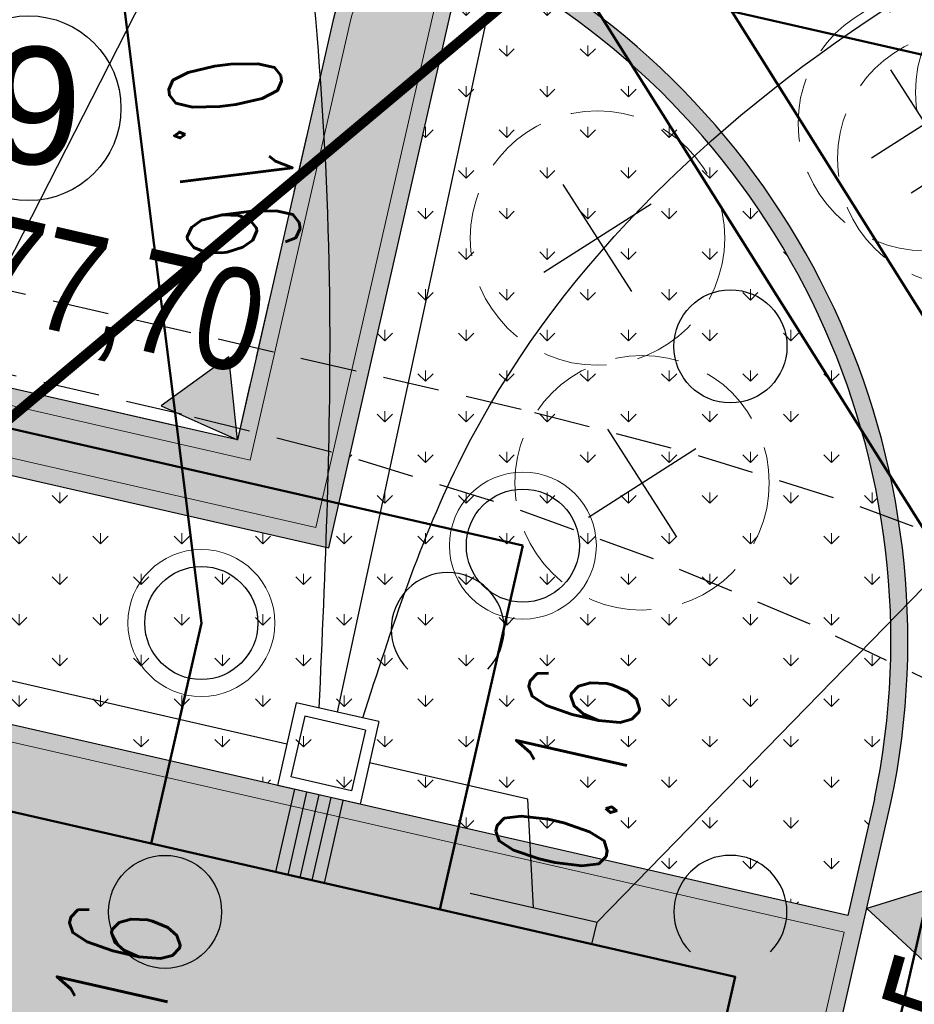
# Model space of a CAD drawing. Header units: metres. Extents: x 964 to 7125, y -212 to 9570.
# Tile 102 of 185: x 1952 to 1960, y 256 to 264. Entities that reach past the tile are written whole.
import ezdxf
from ezdxf import colors
from ezdxf.entities.mleader import LeaderData, LeaderLine
from ezdxf.enums import TextEntityAlignment as Align
from ezdxf.math import Vec2, Vec3

# ---------------------------------------------------------------- set-up
doc = ezdxf.new("R2010")
doc.units = ezdxf.units.M
for name, pattern in [('1081', [1.5, 1, -0.5]), ('CIĄGłA', [0]), ('DASHED', [0.75, 0.5, -0.25]), ('HIDDEN', [0.375, 0.25, -0.125])]:
    doc.linetypes.add(name, pattern=pattern)
for name, color, linetype, lineweight in [('- AGP-1_OPISY', 7, 'Continuous', 13), ('_IE', 240, 'Continuous', 9), ('AGP1_BUDYNKI', 7, 'Continuous', 50), ('AGP1_HATCH', 7, 'Continuous', 5), ('AGP1_KRAWEZNIKI GRUBOŚCI', 7, 'Continuous', 15), ('AGP1_KRAWEZNIKI NOWE', 7, 'Continuous', 30), ('AGP1_OPISY', 7, 'Continuous', 13), ('AGP1_ZIELEN', 1, 'Continuous', 15), ('IS', 7, 'Continuous', 15), ('IS-G', 40, 'Continuous', 50), ('IS-KD-brudna', 96, 'Continuous', 50), ('IS-KD-czysta', 92, 'Continuous', 50), ('IS-KD-czysta-studnie', 94, 'Continuous', 30), ('IS-KD-opis', 96, 'Continuous', 30), ('IS-KD-opis-rzedne', 96, 'Continuous', 30), ('IS-KS', 34, 'Continuous', 50), ('IS-KS-opis', 36, 'Continuous', 30), ('IS-KS-opis-rzedne', 36, 'Continuous', 30), ('IS-KS-studnie', 34, 'Continuous', 30), ('IS-W', 160, 'Continuous', 50), ('MEBLE PKN', 250, 'Continuous', 20), ('PODKŁAD MAPA', 7, 'Continuous', 9)]:
    doc.layers.add(name, color=color, linetype=linetype, lineweight=lineweight)
for name, color, linetype in [('0S', 7, 'Continuous'), ('OT_ZagospodarowanieTerenu', 7, 'Continuous'), ('WYMIARY', 9, 'Continuous'), ('ZP_strefy oddziaływania', 8, 'HIDDEN'), ('zz-odwodnienie', 5, 'Continuous')]:
    doc.layers.add(name, color=color, linetype=linetype)
doc.layers.add('IS-viewport', color=254, linetype='Continuous', lineweight=0, plot=False)
doc.styles.add('ARIAL', font='arial.ttf')
doc.styles.add('IS-0.6', font='simplex.shx', dxfattribs={"width": 0.6})
doc.styles.get("Standard").update_dxf_attribs({"font": 'arial.ttf'})
pattern_1 = [(90, (0, 0), (-0.3592102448, 0.3592102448), [0.09525, -0.6231704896]), (45, (0, 0), (-0.3592102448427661, 0.3592102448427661), [0.09525, -0.41275]), (135, (0, 0), (-0.3592102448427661, -0.3592102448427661), [0.09525, -0.41275])]

# ---------------------------------------------------------------- blocks, each defined once
blk = doc.blocks.new('stanowisko odkurzacza nowe 06 10 2020')
at = {"lineweight": 15}
blk.add_line((-4.200000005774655, -3.400000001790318), (-4.200000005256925, -5.000000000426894), dxfattribs=at)
for points in [[(-7.800000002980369, -1.118678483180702e-10), (-7.800000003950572, -5.000000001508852), (-4.200000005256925, -5.000000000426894)], [(-3.000000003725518, -3.400000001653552), (-3.000000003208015, -5.000000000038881)], [(-3.000000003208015, -5.000000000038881), (0.5999999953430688, -5.000000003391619)]]:
    blk.add_lwpolyline(points, dxfattribs=at)
at = {"layer": 'AGP1_KRAWEZNIKI NOWE', "linetype": 'DASHED', "lineweight": 15}
blk.add_lwpolyline([(-7.800000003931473, 1.164153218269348e-10), (-7.800000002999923, -5.000000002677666)], dxfattribs=at)
at = {"layer": 'AGP1_KRAWEZNIKI NOWE', "lineweight": 15}
for points in [[(-7.200000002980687, -1.13686837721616e-13), (-4.200000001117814, 2.6943780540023e-11)], [(-3.000000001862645, 3.774403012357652e-11), (0.5999999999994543, 7.014477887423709e-11), (0.5999999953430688, -4.999999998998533)]]:
    blk.add_lwpolyline(points, dxfattribs=at)
for points in [[(-4.200000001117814, -1.13686837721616e-13), (-4.200000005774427, -3.400000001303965, 0.4142135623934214), (-3.600000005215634, -4.000000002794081), (-3.600000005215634, -4.000000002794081, 0.4142135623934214), (-3.000000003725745, -3.400000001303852), (-3.000000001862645, 0)], [(-4.050000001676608, -1.13686837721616e-13), (-4.050000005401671, -3.400000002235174, 0.4142135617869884), (-3.600000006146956, -3.850000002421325, 0.4142135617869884), (-3.150000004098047, -3.400000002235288), (-3.150000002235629, 0)]]:
    blk.add_lwpolyline(points, format="xyb", dxfattribs=at)
for points in [[(-3.850000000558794, -0.349999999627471), (-3.350000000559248, -0.349999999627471), (-3.350000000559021, -0.04999999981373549), (-3.850000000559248, -0.04999999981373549)], [(-3.320000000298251, -1.36000000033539), (-3.320000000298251, -0.75), (-3.879999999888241, -0.75), (-3.879999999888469, -1.360000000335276)], [(-3.330000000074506, -2.440000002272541), (-3.330000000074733, -1.760000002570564), (-3.870000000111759, -1.76000000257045), (-3.870000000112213, -2.440000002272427)], [(-3.87500000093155, -3.500000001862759), (-3.325000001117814, -3.500000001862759), (-3.325000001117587, -2.840000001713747), (-3.87500000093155, -2.840000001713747)]]:
    blk.add_lwpolyline(points, close=True, dxfattribs=at)
blk = doc.blocks.new('OTZK1')
at = {"color": 0}
blk.add_circle((0.5, 0.5), 0.5, dxfattribs=at)
blk = doc.blocks.new('OTZK2')
at = {"color": 0}
blk.add_arc((0.5, 0.5), 0.5, 315, 225, dxfattribs=at)
blk = doc.blocks.new('MDCP 20240606')
at = {"layer": 'OT_ZagospodarowanieTerenu', "color": 251, "linetype": '1081', "true_color": 0x636466, "const_width": 0.09}
blk.add_lwpolyline([(6592073.7, 5737976.5), (6592072.08, 5737981.8), (6592052.48, 5737982.7), (6592038.83, 5737971.26), (6592034.15, 5737950.72), (6592037.44, 5737948.76), (6592037.82, 5737943.52), (6592053.99, 5737937.59), (6592051.48, 5737922.7), (6592058.84, 5737922.22), (6592062.72, 5737925.29), (6592063.65, 5737933.34), (6592066.33, 5737944.78), (6592065.09, 5737951.53), (6592063.33, 5737955.72), (6592065.93, 5737958.41), (6592070.87, 5737958), (6592072.22, 5737963.52), (6592071.8, 5737967.27), (6592073.7, 5737976.5)], dxfattribs=at)
at = {"layer": 'OT_ZagospodarowanieTerenu', "color": 251, "true_color": 0x636466}
for name, p in [('OTZK1', (6592051.65, 5737977.22)), ('OTZK2', (6592049.15, 5737974.72)), ('OTZK1', (6592046.65, 5737972.22)), ('OTZK2', (6592051.65, 5737972.22))]:
    blk.add_blockref(name, p, dxfattribs=at)
blk = doc.blocks.new('drzewo_liściaste_symbol')
at = {"layer": 'AGP1_ZIELEN', "color": 11, "lineweight": 30, "true_color": 0xf27172, "transparency": 33554559}
for p, q in [((0.5303300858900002, -0.5303300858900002), (-0.5303300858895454, 0.5303300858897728)), ((-0.5303300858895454, -0.5303300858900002), (0.5303300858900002, 0.5303300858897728))]:
    blk.add_line(p, q, dxfattribs=at)
at = {"layer": 'AGP1_ZIELEN', "color": 252, "linetype": 'DASHED', "lineweight": 5, "ltscale": 1.5, "true_color": 0x939598}
blk.add_circle((0, 0), 1.5, dxfattribs=at)
blk = doc.blocks.new('DRZEWA DO WYCINKI 20240606')
at = {"layer": 'AGP1_ZIELEN', "lineweight": 9, "xscale": 0.75, "yscale": 0.75, "zscale": 0.75, "rotation": 347.6011741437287}
for p in [(2240.957524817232, 228.2470444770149), (2239.919667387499, 227.9716686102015), (2240.269466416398, 227.6620296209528), (2237.021180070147, 226.9594460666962), (2237.415612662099, 224.7949159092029)]:
    blk.add_blockref('drzewo_liściaste_symbol', p, dxfattribs=at)
blk = doc.blocks.new('d_rzędna')
at = {"layer": 'zz-odwodnienie'}
blk.add_hatch(color=0, dxfattribs=at).paths.add_polyline_path([(0, 0), (0.3686594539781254, 0.6385369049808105), (-0.3686594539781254, 0.6385369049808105)])
at = {"layer": 'zz-odwodnienie', "color": 0}
for p, q in [((-0.3686594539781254, 0.6385369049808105), (0, 0)), ((0.3686594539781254, 0.6385369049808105), (-0.3686594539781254, 0.6385369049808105)), ((-0.3686594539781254, 0.6385369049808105), (0, 0)), ((0.3686594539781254, 0.6385369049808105), (-0.3686594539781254, 0.6385369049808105)), ((0, 0), (0.3686594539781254, 0.6385369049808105)), ((0, 0), (0.3686594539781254, 0.6385369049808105))]:
    blk.add_line(p, q, dxfattribs=at)
blk = doc.blocks.new('opracowanie drogowe 20250115 konstantynów')
at = {"layer": 'zz-odwodnienie', "color": 5, "linetype": 'CIĄGłA', "lineweight": 0}
for p, rotation in [((1954.236672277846, 260.6289269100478), 35.91930828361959), ((1954.236679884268, 260.6289251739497), 35.91930828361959), ((1959.804411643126, 256.4861565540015), 257.1430786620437)]:
    blk.add_blockref('d_rzędna', p, dxfattribs=dict(at, rotation=rotation))
at = {"layer": 'zz-odwodnienie', "char_height": 0.9, "width": 5.784085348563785, "attachment_point": 1}
for s, insert, rotation in [('{\\fArial Narrow|b0|i0|c238|p34;177,70}', (1951.47270153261, 262.779571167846), 347.14298656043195), ('{\\fArial Narrow|b0|i0|c238|p34;177,70}', (1951.472709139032, 262.7795694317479), 347.14298656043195), ('{\\fArial Narrow|b0|i0|c238|p34;177,75}', (1959.208303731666, 253.1259015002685), 74.12952745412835)]:
    blk.add_mtext(s, dxfattribs=dict(at, insert=insert, rotation=rotation))
blk = doc.blocks.new('*U115')
at = {"color": 0, "linetype": 'Continuous', "lineweight": -2}
blk.add_lwpolyline([(-0.9081728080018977, 0.514997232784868), (1.041684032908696, 0.06995981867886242), (0.1223852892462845, 0.5362106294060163)], dxfattribs=at)
at = {"layer": 'IS-viewport'}
blk.add_line((-0.9749284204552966, 0.2225187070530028), (0.9749284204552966, -0.2225187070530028), dxfattribs=at)
at = {"color": 0, "linetype": 'Continuous', "lineweight": -2, "style": 'IS-0.6', "width": 0.6}
blk.add_attdef('OPIS-L', text='', height=0.9999999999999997, rotation=347.1429879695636, dxfattribs=at).set_placement((-1.395637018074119, 0.6262565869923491), align=Align.RIGHT)
blk.add_attdef('OPIS-P', (1.529148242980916, -0.04129953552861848), '', height=0.9999999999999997, rotation=347.1429879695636, dxfattribs=at)
blk.add_attdef('OPIS-POD', text='', height=0.9999999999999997, rotation=347.1429879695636, dxfattribs=at).set_placement((-0.06675561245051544, -0.2924785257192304), align=Align.TOP_CENTER)
blk = doc.blocks.new('*U125')
at = {"color": 0, "linetype": 'Continuous', "lineweight": -2}
blk.add_lwpolyline([(0.4220176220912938, -0.954935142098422), (0.1733257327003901, 1.029542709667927), (0.5457314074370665, 0.06839027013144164)], dxfattribs=at)
at = {"layer": 'IS-viewport'}
blk.add_line((-0.1243459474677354, 0.9922389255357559), (0.1243459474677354, -0.9922389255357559), dxfattribs=at)
at = {"color": 0, "linetype": 'Continuous', "lineweight": -2, "style": 'IS-0.6', "width": 0.6}
blk.add_attdef('OPIS-L', text='', height=0.9999999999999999, rotation=277.1429866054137, dxfattribs=at).set_placement((0.1111527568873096, 1.525662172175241), align=Align.RIGHT)
blk.add_attdef('OPIS-POD', text='', height=0.9999999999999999, rotation=277.1429866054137, dxfattribs=at).set_placement((-0.2976716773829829, -0.03730378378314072), align=Align.TOP_CENTER)
blk.add_attdef('OPIS-P', (0.4841905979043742, -1.451054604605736), '', height=0.9999999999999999, rotation=277.1429866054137, dxfattribs=at)
blk = doc.blocks.new('IS-opis-studni-P-0.6')
at = {"color": 0, "linetype": 'Continuous', "lineweight": 15, "transparency": 16777216}
blk.add_line((0, 0), (3.5, 0), dxfattribs=at)
at = {"color": 0, "linetype": 'Continuous', "lineweight": -2, "transparency": 16777216, "style": 'IS-0.6', "width": 0.6}
for p in [(1.75, 0.25), (1.75, -1.25), (1.75, -2.5)]:
    blk.add_attdef('000,00', text='', height=1, dxfattribs=at).set_placement(p, align=Align.CENTER)
blk.add_attdef('S0', text='', height=1.25, dxfattribs=at).set_placement((3.75, 0), align=Align.MIDDLE_LEFT)
blk = doc.blocks.new('_None', base_point=(2.5, 0))
blk = doc.blocks.new('IE_20251212')
at = {"layer": '_IE', "linetype": 'CIĄGłA', "lineweight": -3}
for p, q in [((31.93578721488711, -38.60378546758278), (34.83355558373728, -25.14712560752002)), ((31.48674453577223, -38.88593909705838), (26.39280310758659, -37.72352977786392)), ((33.61896042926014, -39.3724989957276), (32.21794824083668, -39.05279574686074)), ((33.66949996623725, -40.33293315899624), (33.61896042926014, -39.3724989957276))]:
    blk.add_line(p, q, dxfattribs=at)
at = {"layer": '_IE', "color": 4, "lineweight": -3}
blk.add_line((48.40063294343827, -25.93371331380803), (34.23008380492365, -40.46088142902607), dxfattribs=at)
at = {"layer": '_IE', "lineweight": -3}
for p, q in [((31.57018905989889, -38.52034094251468), (31.40330001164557, -39.25153725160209)), ((31.57018905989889, -38.52034094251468), (31.40330001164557, -39.25153725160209)), ((31.57018905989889, -38.52034094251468), (31.40330001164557, -39.25153725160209)), ((31.57018905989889, -38.52034094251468), (31.40330001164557, -39.25153725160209)), ((31.57018905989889, -38.52034094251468), (31.40330001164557, -39.25153725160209)), ((31.57018905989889, -38.52034094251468), (31.40330001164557, -39.25153725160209)), ((31.57018905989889, -38.52034094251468), (31.40330001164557, -39.25153725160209)), ((31.57018905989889, -38.52034094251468), (31.40330001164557, -39.25153725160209)), ((31.57018905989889, -38.52034094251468), (31.40330001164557, -39.25153725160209)), ((31.57018905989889, -38.52034094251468), (31.40330001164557, -39.25153725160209)), ((31.57018905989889, -38.52034094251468), (31.40330001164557, -39.25153725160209)), ((31.57018905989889, -38.52034094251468), (31.40330001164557, -39.25153725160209)), ((32.30138536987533, -38.68722999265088), (31.57018905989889, -38.52034094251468)), ((32.30138536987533, -38.68722999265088), (31.57018905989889, -38.52034094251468)), ((32.30138536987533, -38.68722999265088), (31.57018905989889, -38.52034094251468)), ((32.30138536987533, -38.68722999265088), (31.57018905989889, -38.52034094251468)), ((32.30138536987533, -38.68722999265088), (31.57018905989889, -38.52034094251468)), ((32.30138536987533, -38.68722999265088), (31.57018905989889, -38.52034094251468)), ((32.30138536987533, -38.68722999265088), (31.57018905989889, -38.52034094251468)), ((32.30138536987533, -38.68722999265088), (31.57018905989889, -38.52034094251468)), ((32.30138536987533, -38.68722999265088), (31.57018905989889, -38.52034094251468)), ((32.30138536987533, -38.68722999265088), (31.57018905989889, -38.52034094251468)), ((32.30138536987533, -38.68722999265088), (31.57018905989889, -38.52034094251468)), ((32.30138536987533, -38.68722999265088), (31.57018905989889, -38.52034094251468)), ((31.64543002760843, -38.64008565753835), (31.52304472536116, -39.17629628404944)), ((31.64543002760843, -38.64008565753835), (31.52304472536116, -39.17629628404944)), ((31.64543002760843, -38.64008565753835), (31.52304472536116, -39.17629628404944)), ((31.64543002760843, -38.64008565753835), (31.52304472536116, -39.17629628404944)), ((31.64543002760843, -38.64008565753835), (31.52304472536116, -39.17629628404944)), ((31.64543002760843, -38.64008565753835), (31.52304472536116, -39.17629628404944)), ((31.64543002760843, -38.64008565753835), (31.52304472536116, -39.17629628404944)), ((31.64543002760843, -38.64008565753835), (31.52304472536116, -39.17629628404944)), ((31.64543002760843, -38.64008565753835), (31.52304472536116, -39.17629628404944)), ((31.64543002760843, -38.64008565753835), (31.52304472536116, -39.17629628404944)), ((31.64543002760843, -38.64008565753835), (31.52304472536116, -39.17629628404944)), ((31.64543002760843, -38.64008565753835), (31.52304472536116, -39.17629628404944)), ((32.18164065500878, -38.76247096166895), (31.64543002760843, -38.64008565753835)), ((32.18164065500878, -38.76247096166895), (31.64543002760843, -38.64008565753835)), ((32.18164065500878, -38.76247096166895), (31.64543002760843, -38.64008565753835)), ((32.18164065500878, -38.76247096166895), (31.64543002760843, -38.64008565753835)), ((32.18164065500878, -38.76247096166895), (31.64543002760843, -38.64008565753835)), ((32.18164065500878, -38.76247096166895), (31.64543002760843, -38.64008565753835)), ((32.18164065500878, -38.76247096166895), (31.64543002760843, -38.64008565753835)), ((32.18164065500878, -38.76247096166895), (31.64543002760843, -38.64008565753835)), ((32.18164065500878, -38.76247096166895), (31.64543002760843, -38.64008565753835)), ((32.18164065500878, -38.76247096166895), (31.64543002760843, -38.64008565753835)), ((32.18164065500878, -38.76247096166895), (31.64543002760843, -38.64008565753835)), ((32.18164065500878, -38.76247096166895), (31.64543002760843, -38.64008565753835)), ((32.30138536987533, -38.68722999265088), (32.13449632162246, -39.41842630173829)), ((32.30138536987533, -38.68722999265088), (32.13449632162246, -39.41842630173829)), ((32.30138536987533, -38.68722999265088), (32.13449632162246, -39.41842630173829)), ((32.30138536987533, -38.68722999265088), (32.13449632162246, -39.41842630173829)), ((32.30138536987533, -38.68722999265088), (32.13449632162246, -39.41842630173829)), ((32.30138536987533, -38.68722999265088), (32.13449632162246, -39.41842630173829)), ((32.30138536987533, -38.68722999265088), (32.13449632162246, -39.41842630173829)), ((32.30138536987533, -38.68722999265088), (32.13449632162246, -39.41842630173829)), ((32.30138536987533, -38.68722999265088), (32.13449632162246, -39.41842630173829)), ((32.30138536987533, -38.68722999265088), (32.13449632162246, -39.41842630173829)), ((32.30138536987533, -38.68722999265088), (32.13449632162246, -39.41842630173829)), ((32.30138536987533, -38.68722999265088), (32.13449632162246, -39.41842630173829)), ((32.18164065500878, -38.76247096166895), (32.05925535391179, -39.29868158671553)), ((32.18164065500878, -38.76247096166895), (32.05925535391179, -39.29868158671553)), ((32.18164065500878, -38.76247096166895), (32.05925535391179, -39.29868158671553)), ((32.18164065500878, -38.76247096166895), (32.05925535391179, -39.29868158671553)), ((32.18164065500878, -38.76247096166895), (32.05925535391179, -39.29868158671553)), ((32.18164065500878, -38.76247096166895), (32.05925535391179, -39.29868158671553)), ((32.18164065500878, -38.76247096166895), (32.05925535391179, -39.29868158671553)), ((32.18164065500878, -38.76247096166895), (32.05925535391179, -39.29868158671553)), ((32.18164065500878, -38.76247096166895), (32.05925535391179, -39.29868158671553)), ((32.18164065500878, -38.76247096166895), (32.05925535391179, -39.29868158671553)), ((32.18164065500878, -38.76247096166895), (32.05925535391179, -39.29868158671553)), ((32.18164065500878, -38.76247096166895), (32.05925535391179, -39.29868158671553)), ((32.13449632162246, -39.41842630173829), (31.40330001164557, -39.25153725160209)), ((32.13449632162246, -39.41842630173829), (31.40330001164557, -39.25153725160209)), ((32.13449632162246, -39.41842630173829), (31.40330001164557, -39.25153725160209)), ((32.13449632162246, -39.41842630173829), (31.40330001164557, -39.25153725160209)), ((32.13449632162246, -39.41842630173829), (31.40330001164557, -39.25153725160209)), ((32.13449632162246, -39.41842630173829), (31.40330001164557, -39.25153725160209)), ((32.13449632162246, -39.41842630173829), (31.40330001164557, -39.25153725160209)), ((32.13449632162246, -39.41842630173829), (31.40330001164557, -39.25153725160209)), ((32.13449632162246, -39.41842630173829), (31.40330001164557, -39.25153725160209)), ((32.13449632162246, -39.41842630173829), (31.40330001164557, -39.25153725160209)), ((32.13449632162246, -39.41842630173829), (31.40330001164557, -39.25153725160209)), ((32.13449632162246, -39.41842630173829), (31.40330001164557, -39.25153725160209)), ((32.05925535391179, -39.29868158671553), (31.52304472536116, -39.17629628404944)), ((32.05925535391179, -39.29868158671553), (31.52304472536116, -39.17629628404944)), ((32.05925535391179, -39.29868158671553), (31.52304472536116, -39.17629628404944)), ((32.05925535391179, -39.29868158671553), (31.52304472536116, -39.17629628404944)), ((32.05925535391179, -39.29868158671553), (31.52304472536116, -39.17629628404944)), ((32.05925535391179, -39.29868158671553), (31.52304472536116, -39.17629628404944)), ((32.05925535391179, -39.29868158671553), (31.52304472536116, -39.17629628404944)), ((32.05925535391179, -39.29868158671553), (31.52304472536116, -39.17629628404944)), ((32.05925535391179, -39.29868158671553), (31.52304472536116, -39.17629628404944)), ((32.05925535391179, -39.29868158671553), (31.52304472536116, -39.17629628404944)), ((32.05925535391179, -39.29868158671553), (31.52304472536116, -39.17629628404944)), ((32.05925535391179, -39.29868158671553), (31.52304472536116, -39.17629628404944)), ((31.55441379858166, -39.28602816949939), (31.38752419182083, -40.01723498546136)), ((31.55441379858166, -39.28602816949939), (31.38752419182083, -40.01723498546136)), ((31.55441379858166, -39.28602816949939), (31.38752419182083, -40.01723498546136)), ((31.55441379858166, -39.28602816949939), (31.38752419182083, -40.01723498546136)), ((31.55441379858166, -39.28602816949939), (31.38752419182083, -40.01723498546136)), ((31.55441379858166, -39.28602816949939), (31.38752419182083, -40.01723498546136)), ((31.55441379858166, -39.28602816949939), (31.38752419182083, -40.01723498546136)), ((31.55441379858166, -39.28602816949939), (31.38752419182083, -40.01723498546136)), ((31.55441379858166, -39.28602816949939), (31.38752419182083, -40.01723498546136)), ((31.55441379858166, -39.28602816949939), (31.38752419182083, -40.01723498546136)), ((31.55441379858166, -39.28602816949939), (31.38752419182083, -40.01723498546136)), ((31.55441379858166, -39.28602816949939), (31.38752419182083, -40.01723498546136)), ((31.66165598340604, -39.31050497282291), (31.4947663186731, -40.04171203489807)), ((31.66165598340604, -39.31050497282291), (31.4947663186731, -40.04171203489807)), ((31.66165598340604, -39.31050497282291), (31.4947663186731, -40.04171203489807)), ((31.66165598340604, -39.31050497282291), (31.4947663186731, -40.04171203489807)), ((31.66165598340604, -39.31050497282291), (31.4947663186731, -40.04171203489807)), ((31.66165598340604, -39.31050497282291), (31.4947663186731, -40.04171203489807)), ((31.66165598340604, -39.31050497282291), (31.4947663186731, -40.04171203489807)), ((31.66165598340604, -39.31050497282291), (31.4947663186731, -40.04171203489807)), ((31.66165598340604, -39.31050497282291), (31.4947663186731, -40.04171203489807)), ((31.66165598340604, -39.31050497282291), (31.4947663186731, -40.04171203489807)), ((31.66165598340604, -39.31050497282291), (31.4947663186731, -40.04171203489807)), ((31.66165598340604, -39.31050497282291), (31.4947663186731, -40.04171203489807)), ((31.76889816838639, -39.3349817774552), (31.60200844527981, -40.06618908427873)), ((31.76889816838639, -39.3349817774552), (31.60200844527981, -40.06618908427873)), ((31.76889816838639, -39.3349817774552), (31.60200844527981, -40.06618908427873)), ((31.76889816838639, -39.3349817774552), (31.60200844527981, -40.06618908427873)), ((31.76889816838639, -39.3349817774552), (31.60200844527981, -40.06618908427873)), ((31.76889816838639, -39.3349817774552), (31.60200844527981, -40.06618908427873)), ((31.76889816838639, -39.3349817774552), (31.60200844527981, -40.06618908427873)), ((31.76889816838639, -39.3349817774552), (31.60200844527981, -40.06618908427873)), ((31.76889816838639, -39.3349817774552), (31.60200844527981, -40.06618908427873)), ((31.76889816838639, -39.3349817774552), (31.60200844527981, -40.06618908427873)), ((31.76889816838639, -39.3349817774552), (31.60200844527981, -40.06618908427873)), ((31.76889816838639, -39.3349817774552), (31.60200844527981, -40.06618908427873)), ((31.8761403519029, -39.35945858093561), (31.70925057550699, -40.09066613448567)), ((31.8761403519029, -39.35945858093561), (31.70925057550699, -40.09066613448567)), ((31.8761403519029, -39.35945858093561), (31.70925057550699, -40.09066613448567)), ((31.8761403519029, -39.35945858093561), (31.70925057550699, -40.09066613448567)), ((31.8761403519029, -39.35945858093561), (31.70925057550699, -40.09066613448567)), ((31.8761403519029, -39.35945858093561), (31.70925057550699, -40.09066613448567)), ((31.8761403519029, -39.35945858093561), (31.70925057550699, -40.09066613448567)), ((31.8761403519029, -39.35945858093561), (31.70925057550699, -40.09066613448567)), ((31.8761403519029, -39.35945858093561), (31.70925057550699, -40.09066613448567)), ((31.8761403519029, -39.35945858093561), (31.70925057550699, -40.09066613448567)), ((31.8761403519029, -39.35945858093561), (31.70925057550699, -40.09066613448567)), ((31.8761403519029, -39.35945858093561), (31.70925057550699, -40.09066613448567)), ((31.98338253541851, -39.38393538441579), (31.8164927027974, -40.11514318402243)), ((31.98338253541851, -39.38393538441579), (31.8164927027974, -40.11514318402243)), ((31.98338253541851, -39.38393538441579), (31.8164927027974, -40.11514318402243)), ((31.98338253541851, -39.38393538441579), (31.8164927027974, -40.11514318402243)), ((31.98338253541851, -39.38393538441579), (31.8164927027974, -40.11514318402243)), ((31.98338253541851, -39.38393538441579), (31.8164927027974, -40.11514318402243)), ((31.98338253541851, -39.38393538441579), (31.8164927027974, -40.11514318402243)), ((31.98338253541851, -39.38393538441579), (31.8164927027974, -40.11514318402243)), ((31.98338253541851, -39.38393538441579), (31.8164927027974, -40.11514318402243)), ((31.98338253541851, -39.38393538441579), (31.8164927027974, -40.11514318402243)), ((31.98338253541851, -39.38393538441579), (31.8164927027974, -40.11514318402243)), ((31.98338253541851, -39.38393538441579), (31.8164927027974, -40.11514318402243)), ((33.1089161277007, -40.20498488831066), (34.23008380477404, -40.46088142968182)), ((33.1089161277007, -40.20498488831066), (34.23008380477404, -40.46088142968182)), ((33.1089161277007, -40.20498488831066), (34.23008380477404, -40.46088142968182)), ((33.1089161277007, -40.20498488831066), (34.23008380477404, -40.46088142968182)), ((33.1089161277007, -40.20498488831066), (34.23008380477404, -40.46088142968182)), ((33.1089161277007, -40.20498488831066), (34.23008380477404, -40.46088142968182)), ((33.1089161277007, -40.20498488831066), (34.23008380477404, -40.46088142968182)), ((33.1089161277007, -40.20498488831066), (34.23008380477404, -40.46088142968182)), ((33.1089161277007, -40.20498488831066), (34.23008380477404, -40.46088142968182)), ((33.1089161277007, -40.20498488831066), (34.23008380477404, -40.46088142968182)), ((33.1089161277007, -40.20498488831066), (34.23008380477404, -40.46088142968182)), ((33.06441238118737, -40.39997057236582), (34.18558005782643, -40.65586711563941)), ((34.18558005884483, -40.65586711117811), (34.23008380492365, -40.46088142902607))]:
    blk.add_line(p, q, dxfattribs=at)
at = {"layer": '_IE', "color": 6, "lineweight": -3}
for points in [[(31.77324382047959, -38.56668638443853), (31.8660900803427, -34.91291036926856), (30.47179071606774, -25.82895578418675), (29.92094547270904, -24.08924004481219)], [(32.15827776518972, -38.65456695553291), (33.03818994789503, -36.34081034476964), (41.9594475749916, -30.0688314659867), (43.8851716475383, -29.56650097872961)]]:
    blk.add_spline(points, degree=3, dxfattribs=at)
at = {"layer": '_IE', "lineweight": -3}
blk.add_solid([(33.06441238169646, -40.39997057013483), (33.1089161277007, -40.20498488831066), (34.18558005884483, -40.65586711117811), (34.23008380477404, -40.46088142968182)], dxfattribs=at)
blk = doc.blocks.new('IS_2025-10-21')
at = {"layer": 'IS-G'}
blk.add_line((1954.182477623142, 271.4626192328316), (1961.942481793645, 259.1127052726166), dxfattribs=at)
at = {"layer": 'IS-KD-brudna'}
blk.add_line((1955.458614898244, 265.1378265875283), (1964.780893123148, 263.0101203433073), dxfattribs=at)
at = {"layer": 'IS-KD-czysta', "ltscale": 2}
for q in [(1939.144892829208, 263.7144883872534), (1956.027537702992, 256.4763116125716)]:
    blk.add_line((1956.761849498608, 259.6935752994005), q, dxfattribs=at)
at = {"layer": 'IS-KD-czysta-studnie', "lineweight": 9}
blk.add_circle((1956.761849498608, 259.6935752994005), 0.65, dxfattribs=at)
at = {"layer": 'IS-KD-czysta-studnie'}
blk.add_circle((1956.761849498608, 259.6935752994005), 0.5, dxfattribs=at)
at = {"layer": 'IS-KS'}
for p, q in [((1952.59499859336, 269.5683712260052), (1953.918262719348, 259.009167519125)), ((1953.918262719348, 259.009167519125), (1953.473225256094, 257.059310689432))]:
    blk.add_line(p, q, dxfattribs=at)
at = {"layer": 'IS-KS-studnie', "lineweight": 9}
blk.add_circle((1953.918262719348, 259.009167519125), 0.65, dxfattribs=at)
at = {"layer": 'IS-KS-studnie'}
blk.add_circle((1953.918262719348, 259.009167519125), 0.5, dxfattribs=at)
at = {"layer": 'IS-W'}
for p, q in [((1953.556130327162, 270.579861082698), (1960.875383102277, 258.9313954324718)), ((1960.875383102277, 258.9313954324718), (1959.740625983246, 253.9596478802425))]:
    blk.add_line(p, q, dxfattribs=at)
at = {"layer": 'IS-KD-opis'}
ref = blk.add_blockref('*U115', (1962.122502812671, 263.6168683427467), dxfattribs=at)
ref.add_attrib('OPIS-L', '0.16', dxfattribs={"layer": '0', "color": 0, "linetype": 'Continuous', "lineweight": -2, "height": 0.9999999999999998, "rotation": 347.1429879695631, "style": 'IS-0.6', "width": 0.5999999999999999}).set_placement((1960.726865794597, 264.2431249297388), align=Align.RIGHT)
at = {"layer": 'IS-KS-opis'}
ref = blk.add_blockref('*U125', (1953.116545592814, 265.4066011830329), dxfattribs=at)
ref.add_attrib('OPIS-P', '0.16', (1953.600736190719, 263.9555465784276), dxfattribs={"layer": '0', "color": 0, "linetype": 'Continuous', "lineweight": -2, "height": 1, "rotation": 277.1429866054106, "style": 'IS-0.6', "width": 0.5999999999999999})
ref.add_attrib('OPIS-L', '1.0%', dxfattribs={"layer": '0', "color": 0, "linetype": 'Continuous', "lineweight": -2, "height": 1, "rotation": 277.1429866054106, "style": 'IS-0.6', "width": 0.5999999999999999}).set_placement((1953.227698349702, 266.9322633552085), align=Align.RIGHT)
at = {"layer": 'IS-KD-opis', "style": 'IS-0.6', "width": 0.6}
blk.add_text('0.16', height=1, rotation=77.14298657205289, dxfattribs=at).set_placement((1957.445612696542, 256.7203898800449))
at = {"layer": 'IS-KS-opis', "style": 'IS-0.6', "width": 0.6}
blk.add_text('0.16', height=1, rotation=77.14298657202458, dxfattribs=at).set_placement((1953.382898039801, 254.6311275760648))
at = {"layer": 'IS-KD-opis-rzedne'}
ml = blk.add_multileader_block('Standard', dxfattribs=at)
ml.set_content('IS-opis-studni-P-0.6', color=256)
ml.set_attribute('S0', 'D14', width=0)
ml.set_attribute('000,00', '177,83', width=0)
ml.set_attribute('000,00', '176,49', width=0)
ml.set_attribute('000,00', '', width=0)
ml.set_leader_properties(linetype='Continuous', lineweight=9)
ml.set_arrow_properties(name='NONE')
ml.build(insert=Vec2(0, 0))
ml.multileader.update_dxf_attribs({"has_dogleg": 0, "text_left_attachment_type": 6, "text_right_attachment_type": 6, "dogleg_length": 0, "arrow_head_size": 5, "block_connection_type": 1})
ctx = ml.context
ctx.base_point, ctx.char_height, ctx.arrow_head_size, ctx.landing_gap_size, ctx.plane_origin = Vec3(1969.833136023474, 260.666705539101), 20, 5, 5, Vec3(1962.983540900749, 256.5868066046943)
ctx.left_attachment, ctx.right_attachment, ctx.text_align_type, ctx.attachment_type = 6, 6, 2, 1
notes = []
notes.append((ctx, [(1, (1, 1, 0), (1969.833136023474, 260.666705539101), (1, 0), 0, [(0, [(1956.761849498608, 259.6935752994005)], 0, [])])]))
ctx.block.insert = Vec3(1969.833136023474, 260.666705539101)
at = {"layer": 'IS-KS-opis-rzedne'}
ml = blk.add_multileader_block('Standard', dxfattribs=at)
ml.set_content('IS-opis-studni-P-0.6', color=256)
ml.set_attribute('S0', 'S3', width=0)
ml.set_attribute('000,00', '177,85', width=0)
ml.set_attribute('000,00', '176,22', width=0)
ml.set_attribute('000,00', '', width=0)
ml.set_leader_properties(linetype='Continuous', lineweight=9)
ml.set_arrow_properties(name='NONE')
ml.build(insert=Vec2(0, 0))
ml.multileader.update_dxf_attribs({"has_dogleg": 0, "text_left_attachment_type": 6, "text_right_attachment_type": 6, "dogleg_length": 0, "arrow_head_size": 5, "block_connection_type": 1})
ctx = ml.context
ctx.base_point, ctx.char_height, ctx.arrow_head_size, ctx.landing_gap_size, ctx.plane_origin = Vec3(1963.913600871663, 273.2045609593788), 20, 5, 5, Vec3(1960.139954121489, 255.9023988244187)
ctx.left_attachment, ctx.right_attachment, ctx.text_align_type, ctx.attachment_type = 6, 6, 2, 1
notes.append((ctx, [(1, (1, 1, 0), (1963.913600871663, 273.2045609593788), (1, 0), 0, [(0, [(1953.918262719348, 259.009167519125)], 0, [])])]))
ctx.block.insert = Vec3(1963.913600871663, 273.2045609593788)
for ctx, leaders in notes:
    for number, flags, end, landing, length, lines in leaders:
        leader = LeaderData()
        leader.index, (leader.has_last_leader_line, leader.has_dogleg_vector, leader.attachment_direction) = number, flags
        leader.last_leader_point, leader.dogleg_vector, leader.dogleg_length = Vec3(end), Vec3(landing), length
        for number, points, colour, breaks in lines:
            line = LeaderLine()
            line.index, line.vertices, line.color, line.breaks = number, Vec3.list(points), colors.encode_raw_color(colour), breaks
            leader.lines.append(line)
        ctx.leaders.append(leader)
blk = doc.blocks.new('A$C273a521e')
at = {"layer": 'IS'}
blk.add_blockref('IS_2025-10-21', (-1902.907372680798, -313.0151020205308), dxfattribs=at)

msp = doc.modelspace()

# ---------------------------------------------------------------- hatches: boundary and pattern name
at = {"layer": 'AGP1_HATCH', "transparency": 33554625}
h = msp.add_hatch(dxfattribs=at)
h.set_pattern_fill('GRASS', color=64, scale=0.02)
h.set_pattern_definition(pattern_1)
edge = h.paths.add_edge_path()
edge.add_line((1918.027372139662, 281.1750997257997), (1917.733087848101, 280.1037389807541))
edge.add_arc((1955.218774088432, 442.3996465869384), 166.5687194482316, 256.9943948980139, 258.1500133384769)
edge.add_line((1921.013892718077, 279.380738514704), (1921.293686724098, 279.3204852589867))
edge.add_line((1921.293686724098, 279.3204852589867), (1921.411575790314, 279.8679188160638))
edge.add_line((1921.411575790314, 279.8679188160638), (1923.034373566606, 279.5184515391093))
edge.add_line((1923.034373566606, 279.5184515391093), (1922.91648450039, 278.9710179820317))
edge.add_line((1922.91648450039, 278.9710179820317), (1933.464755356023, 276.6994623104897))
edge.add_line((1933.464755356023, 276.6994623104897), (1934.495887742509, 277.4314030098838))
edge.add_line((1934.495887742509, 277.4314030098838), (1918.027372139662, 281.1750997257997))
edge = h.paths.add_edge_path()
edge.add_line((1934.495887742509, 277.4314030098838), (1933.464755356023, 276.6994623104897))
edge.add_line((1933.464755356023, 276.6994623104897), (1961.672783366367, 270.6249021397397))
edge.add_arc((1959.177644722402, 261.9819229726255), 8.995932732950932, -9.899978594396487, 73.89711847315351, ccw=False)
edge.add_line((1968.039622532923, 260.4352636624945), (1961.280311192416, 230.8202579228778))
edge.add_line((1961.280311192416, 230.8202579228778), (1960.644477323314, 230.9653696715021))
edge.add_line((1960.644477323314, 230.9653696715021), (1959.26529123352, 224.9226379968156))
edge.add_line((1959.26529123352, 224.9226379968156), (1955.033328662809, 225.8885363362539))
edge.add_line((1955.033328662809, 225.8885363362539), (1956.408039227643, 231.9116583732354))
edge.add_line((1956.408039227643, 231.9116583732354), (1953.022839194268, 230.9890328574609))
edge.add_line((1953.022839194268, 230.9890328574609), (1949.225572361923, 231.8557167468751))
edge.add_line((1949.225572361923, 231.8557167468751), (1948.814638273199, 230.0552605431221))
edge.add_line((1948.814638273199, 230.0552605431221), (1944.094277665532, 231.1293036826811))
edge.add_line((1944.094277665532, 231.1293036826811), (1944.505933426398, 232.9329218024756))
edge.add_line((1944.505933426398, 232.9329218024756), (1938.432993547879, 234.319002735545))
edge.add_line((1938.432993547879, 234.319002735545), (1936.698210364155, 235.4907377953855))
edge.add_arc((1936.198520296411, 234.8031445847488), 0.8499850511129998, 53.99321822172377, 167.1431079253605)
edge.add_line((1935.369845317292, 234.992280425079), (1934.079247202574, 229.3376865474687))
edge.add_line((1934.079247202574, 229.3376865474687), (1929.93579943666, 230.2833823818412))
edge.add_line((1929.93579943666, 230.2833823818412), (1930.302951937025, 231.8920150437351))
edge.add_line((1930.302951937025, 231.8920150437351), (1911.146240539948, 236.2643211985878))
edge.add_line((1911.146240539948, 236.2643211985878), (1911.145917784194, 236.2643948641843))
edge.add_line((1911.145917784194, 236.2643948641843), (1911.579825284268, 238.1655061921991))
edge.add_line((1911.579825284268, 238.1655061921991), (1907.679791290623, 239.0556455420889))
edge.add_line((1907.679791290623, 239.0556455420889), (1908.391844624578, 242.1754179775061))
edge.add_line((1908.391844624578, 242.1754179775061), (1913.602602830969, 262.8037986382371))
edge.add_arc((1910.839397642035, 263.5017936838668), 2.849999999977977, 345.8234528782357, 357.692915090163)
edge.add_line((1913.687087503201, 263.3870659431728), (1913.781314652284, 265.7259047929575))
edge.add_line((1913.781314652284, 265.7259047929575), (1905.257372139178, 234.6850997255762))
edge.add_line((1905.257372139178, 234.6850997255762), (1959.667372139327, 222.3150997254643))
edge.add_line((1959.667372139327, 222.3150997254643), (1970.727372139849, 269.1950997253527))
edge.add_line((1970.727372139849, 269.1950997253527), (1934.495887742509, 277.4314030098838))
at = {"layer": 'AGP1_HATCH', "true_color": 0x636466, "transparency": 33554477}
h = msp.add_hatch(color=251, dxfattribs=at)
h.dxf.hatch_style = 1
h.paths.add_polyline_path([(1943.285223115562, 259.3846310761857), (1958.640345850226, 255.8799613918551), (1955.846845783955, 243.6407100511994), (1940.491730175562, 247.1454113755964)], flags=16)
edge = h.paths.add_edge_path(flags=16)
edge.add_line((1946.791109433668, 266.4311739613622), (1946.646472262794, 265.797470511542))
edge.add_line((1946.646472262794, 265.797470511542), (1941.089380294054, 267.0658272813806))
edge.add_line((1941.089380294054, 267.0658272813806), (1941.234017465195, 267.6995307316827))
edge.add_arc((1942.062706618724, 267.5103898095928), 0.8500000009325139, 77.14298656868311, 167.1429865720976, ccw=False)
edge.add_line((1942.251847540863, 268.3390789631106), (1946.15156120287, 267.449004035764))
edge.add_arc((1945.962420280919, 266.62031488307), 0.8500000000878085, -12.857013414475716, 77.14298656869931, ccw=False)
edge = h.paths.add_edge_path()
edge.add_line((1959.782159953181, 256.3886637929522), (1950.110872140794, 258.5960247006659))
edge.add_line((1950.110872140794, 258.5960247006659), (1950.589287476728, 260.6921210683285))
edge.add_line((1950.589287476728, 260.6921210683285), (1955.04471158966, 259.675210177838))
edge.add_line((1955.04471158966, 259.675210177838), (1956.269451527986, 265.0732275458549))
edge.add_arc((1956.020126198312, 264.1511328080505), 0.9552077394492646, 74.86959213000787, 168.3871311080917)
edge.add_line((1955.084471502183, 264.3434141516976), (1954.236672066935, 260.6289252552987))
edge.add_line((1954.236672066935, 260.6289252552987), (1946.047273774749, 262.4980825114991))
edge.add_line((1946.047273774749, 262.4980825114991), (1946.937348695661, 266.3977961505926))
edge.add_arc((1945.962420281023, 266.6203148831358), 1.000000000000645, 347.1429865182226, 437.1429865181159)
edge.add_line((1946.184939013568, 267.5952432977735), (1942.285225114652, 268.4853182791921))
edge.add_arc((1942.062706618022, 267.5103898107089), 1.000000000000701, 77.1430003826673, 167.1429865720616)
edge.add_line((1941.087778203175, 267.732908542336), (1940.909762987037, 266.9529658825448))
edge.add_line((1940.909762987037, 266.9529658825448), (1945.784388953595, 265.8403759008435))
edge.add_line((1945.784388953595, 265.8403759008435), (1944.427042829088, 259.8933084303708))
edge.add_line((1944.427042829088, 259.8933084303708), (1940.543498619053, 260.7796816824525))
edge.add_arc((1940.320897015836, 259.7827054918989), 1.021524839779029, 77.41362849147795, 166.3037866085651)
edge.add_line((1939.328419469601, 260.0245759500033), (1937.296047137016, 251.1200781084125))
edge.add_arc((1941.201270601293, 250.0981039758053), 4.03673152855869, 165.3349000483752, 256.6501541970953)
edge.add_line((1940.269204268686, 246.1704515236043), (1954.656926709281, 242.886582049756))
edge.add_arc((1955.096003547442, 244.8367181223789), 1.998954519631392, 257.3113330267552, 345.5301534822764)
edge.add_line((1957.031549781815, 244.3372384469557), (1959.782159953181, 256.3886637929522))
h = msp.add_hatch(color=251, dxfattribs=at)
h.dxf.hatch_style = 1
edge = h.paths.add_edge_path()
edge.add_arc((1959.616297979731, 257.4046252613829), 1.168151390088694, 62.58540037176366, 70.4384763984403)
edge.add_arc((1953.207154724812, 258.8506342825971), 6.80902246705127, 348.9806832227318, 357.09332757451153, ccw=False)
edge.add_line((1959.890637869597, 257.5491581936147), (1959.635920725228, 256.4220412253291))
edge.add_line((1959.635920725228, 256.4220412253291), (1959.782160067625, 256.3886637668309))
edge.add_line((1959.782160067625, 256.3886637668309), (1960.039593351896, 257.5165727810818))
edge.add_arc((1952.620144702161, 258.9049803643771), 7.548237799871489, 349.4007796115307, 356.4803759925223)
edge = h.paths.add_edge_path()
edge.add_arc((1956.029051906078, 264.1366405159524), 0.9669473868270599, 61.87003514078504, 75.3656220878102)
edge.add_line((1956.273351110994, 265.0722179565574), (1956.24294822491, 264.9250809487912))
edge.add_arc((1956.029072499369, 264.1365959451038), 0.8169770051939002, 61.86729084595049, 74.823748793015, ccw=False)
edge.add_arc((1953.207154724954, 258.8506342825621), 6.809022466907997, -2.9066724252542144, 61.89995680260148, ccw=False)
edge.add_arc((1959.616297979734, 257.4046252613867), 1.168151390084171, 62.58540037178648, 70.43847639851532, ccw=False)
edge.add_arc((1953.207154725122, 258.8506342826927), 6.959022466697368, 356.6302783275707, 421.8999565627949)
at = {"layer": 'AGP1_HATCH', "transparency": 33554625}
h = msp.add_hatch(dxfattribs=at)
h.set_pattern_fill('GRASS', color=64, scale=0.02)
h.set_pattern_definition(pattern_1)
edge = h.paths.add_edge_path()
edge.add_arc((1956.029072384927, 264.1365959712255), 0.8169770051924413, 61.86728915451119, 74.82374879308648)
edge.add_line((1956.242948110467, 264.9250809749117), (1955.044711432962, 259.6752102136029))
edge.add_line((1955.044711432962, 259.6752102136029), (1952.207668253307, 260.3227400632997))
edge.add_line((1952.207668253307, 260.3227400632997), (1951.99405019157, 259.3868088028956))
edge.add_line((1951.99405019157, 259.3868088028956), (1950.375669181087, 259.7561898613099))
edge.add_line((1950.375669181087, 259.7561898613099), (1950.110872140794, 258.5960247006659))
edge.add_line((1950.110872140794, 258.5960247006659), (1959.635920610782, 256.4220412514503))
edge.add_line((1959.635920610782, 256.4220412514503), (1959.870813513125, 257.4511926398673))
edge.add_arc((1953.207154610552, 258.8506343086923), 6.80902246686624, 348.1396172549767, 421.8999565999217)
at = {"layer": 'AGP1_HATCH', "true_color": 0xf8991e, "transparency": 33554579}
h = msp.add_hatch(color=30, dxfattribs=at)
h.dxf.hatch_style = 1
h.paths.add_polyline_path([(1940.491730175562, 247.1454113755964), (1955.846845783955, 243.6407100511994), (1958.64034570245, 255.8799607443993), (1943.285223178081, 259.3846313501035)])

# ---------------------------------------------------------------- linework, layer by layer
at = {"layer": '- AGP-1_OPISY', "color": 18, "lineweight": 18, "true_color": 0x000000}
msp.add_lwpolyline([(1940.491723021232, 247.1453800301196), (1943.28522304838, 259.3846313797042), (1946.716970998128, 258.601365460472), (1958.133398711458, 255.9956674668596), (1958.6403459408, 255.8799613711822), (1955.84684578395, 243.6407100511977), (1940.491723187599, 247.1453798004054)], dxfattribs=at)
at = {"color": 18, "linetype": 'CIĄGłA', "lineweight": 20, "true_color": 0x000000}
msp.add_lwpolyline([(1947.153349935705, 258.5017658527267), (1958.640346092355, 255.8799624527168)], dxfattribs=at)
at = {"layer": 'AGP1_BUDYNKI', "linetype": 'CIĄGłA'}
msp.add_lwpolyline([(1955.84684578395, 243.6407100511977), (1940.491722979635, 247.1453798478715), (1943.285223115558, 259.3846310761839), (1943.285223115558, 259.3846310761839), (1958.6403459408, 255.8799613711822), (1955.84684578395, 243.6407100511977)], dxfattribs=at)
at = {"layer": 'AGP1_KRAWEZNIKI GRUBOŚCI'}
msp.add_lwpolyline([(1945.930644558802, 265.8069943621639), (1944.53990248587, 259.7136917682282), (1940.516691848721, 260.6319537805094, 0.4238907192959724), (1939.46519727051, 259.9497425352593), (1939.458823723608, 259.9218179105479), (1937.441753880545, 251.0843671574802, 0.4211120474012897), (1940.303213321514, 246.3165467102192), (1954.690085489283, 243.0328713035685, 0.4047774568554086), (1956.885789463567, 244.3727146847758), (1959.602543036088, 256.2758019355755), (1949.931255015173, 258.4831630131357), (1950.476320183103, 260.8717622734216), (1954.931744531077, 259.8548513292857), (1956.09498583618, 264.9509096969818, 0.3754874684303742), (1955.230865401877, 264.3107138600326), (1954.349533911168, 260.4493080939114), (1950.547312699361, 261.3171312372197)], format="xyb", dxfattribs=at)
at = {"layer": 'AGP1_KRAWEZNIKI NOWE'}
for p, q in [((1955.044711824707, 259.6752101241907), (1956.242948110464, 264.9250809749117)), ((1950.589287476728, 260.6921210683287), (1955.044711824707, 259.6752101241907)), ((1959.635920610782, 256.4220412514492), (1950.110872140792, 258.5960247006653)), ((1959.870813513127, 257.4511926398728), (1959.635920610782, 256.4220412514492))]:
    msp.add_line(p, q, dxfattribs=at)
at = {"layer": 'AGP1_KRAWEZNIKI NOWE', "color": 18, "linetype": 'CIĄGłA', "true_color": 0x000000}
for p, q in [((1955.084471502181, 264.3434141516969), (1954.236672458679, 260.6289251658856)), ((1954.236672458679, 260.6289251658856), (1950.726929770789, 261.4299926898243)), ((1959.748782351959, 256.242424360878), (1960.017341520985, 257.4190799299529)), ((1957.031549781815, 244.337238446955), (1959.748782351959, 256.242424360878))]:
    msp.add_line(p, q, dxfattribs=at)
for centre, radius, start, end in [((1956.029051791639, 264.1366405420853), 0.9669473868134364, 61.870035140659, 167.6524225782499), ((1953.207154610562, 258.8506343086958), 6.959022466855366, 348.1288184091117, 61.89995656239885)]:
    msp.add_arc(centre, radius, start, end, dxfattribs=at)
at = {"layer": 'AGP1_KRAWEZNIKI NOWE'}
msp.add_arc((1953.207154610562, 258.8506343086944), 6.809022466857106, 348.1396172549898, 61.89995656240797, dxfattribs=at)
at = {"layer": 'AGP1_OPISY', "linetype": 'Continuous', "lineweight": 30}
msp.add_circle((1952.390488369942, 263.5610228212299), 0.8166577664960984, dxfattribs=at)
at = {"layer": 'MEBLE PKN'}
msp.add_lwpolyline([(1959.669298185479, 256.5682805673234), (1959.676756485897, 256.6009580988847)], dxfattribs=at)
at = {"layer": 'ZP_strefy oddziaływania', "ltscale": 2}
msp.add_lwpolyline([(1978.756595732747, 222.9354654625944), (1979.212851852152, 224.9073697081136, 0.414213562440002), (1956.747711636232, 260.8978889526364), (1949.709640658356, 262.52634680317, 0.4142135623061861), (1913.719121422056, 240.0612065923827), (1913.26286530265, 238.0893023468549, 0.4142135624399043), (1935.72800551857, 202.0987831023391), (1942.766076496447, 200.4703252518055, 0.4142135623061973)], format="xyb", close=True, dxfattribs=at)
at = {"layer": 'ZP_strefy oddziaływania', "ltscale": 2, "elevation": -5.00880708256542e-06}
msp.add_lwpolyline([(1953.742710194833, 260.8568644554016), (1952.182824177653, 261.2128910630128, 0.4142135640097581), (1916.259457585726, 238.6405242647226), (1916.114821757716, 238.006820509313, 0.4142135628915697), (1938.687188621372, 202.0834540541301), (1940.247074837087, 201.7274273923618, 0.4142135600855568), (1976.170441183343, 224.2997940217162), (1976.315077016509, 224.9334977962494, 0.4142135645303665)], format="xyb", close=True, dxfattribs=at)

# ---------------------------------------------------------------- block references
at = {"layer": '0S', "linetype": 'CIĄGłA'}
msp.add_blockref('DRZEWA DO WYCINKI 20240606', (-279.5993298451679, 35.45353547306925), dxfattribs=at)
at = {"layer": '_IE'}
msp.add_blockref('IE_20251212', (1923.187372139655, 296.8250997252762), dxfattribs=at)
at = {"layer": 'AGP1_KRAWEZNIKI NOWE', "color": 5, "lineweight": 15, "rotation": 167.1429865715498}
msp.add_blockref('stanowisko odkurzacza nowe 06 10 2020', (1946.632230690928, 262.3645725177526), dxfattribs=at)
at = {"layer": 'PODKŁAD MAPA', "linetype": 'ByBlock'}
msp.add_blockref('MDCP 20240606', (-6590093.552627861, -5737716.264900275), dxfattribs=at)
at = {"layer": 'WYMIARY', "color": 3}
msp.add_blockref('A$C273a521e', (1902.907372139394, 313.015099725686), dxfattribs=at)
at = {"layer": 'zz-odwodnienie'}
msp.add_blockref('opracowanie drogowe 20250115 konstantynów', (3.828222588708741e-06, 1.622667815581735e-05), dxfattribs=at)

# ---------------------------------------------------------------- texts
at = {"layer": 'AGP1_OPISY', "linetype": 'Continuous', "lineweight": 30, "insert": (1952.073970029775, 264.1163145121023), "char_height": 1.0368, "width": 0.8416427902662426, "attachment_point": 1, "rotation": 357.93116286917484, "style": 'ARIAL'}
msp.add_mtext('9', dxfattribs=at)

# ---------------------------------------------------------------- leaders
at = {"layer": 'AGP1_OPISY'}
ml = msp.add_multileader_mtext('Standard', dxfattribs=at)
ml.set_content('ZNAK PODŚWIETLANY\\P"WODA-POWIETRZE-ODKURZACZ"', color=256, style='ARIAL')
ml.set_leader_properties()
ml.build(insert=Vec2(0, 0))
ml.multileader.update_dxf_attribs({"arrow_head_size": 1})
ctx = ml.context
ctx.base_point, ctx.char_height, ctx.arrow_head_size, ctx.landing_gap_size, ctx.plane_origin = Vec3(1966.275018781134, 289.2081840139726), 1, 1, 0.08, Vec3(2021.122650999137, 270.9621453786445)
ctx.text_align_type = 1
notes = []
notes.append((ctx, [(0, (1, 1, 0), (1965.974735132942, 289.2081840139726), (1, 0), 0.3002836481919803, [(0, [(1951.121046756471, 260.0578935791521)], 0, [])])]))
ctx.mtext.insert, ctx.mtext.width, ctx.mtext.defined_height, ctx.mtext.alignment, ctx.mtext.flow_direction = Vec3(1977.922549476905, 289.716710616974), 22.31043766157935, 9.297092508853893, 2, 5
for ctx, leaders in notes:
    for number, flags, end, landing, length, lines in leaders:
        leader = LeaderData()
        leader.index, (leader.has_last_leader_line, leader.has_dogleg_vector, leader.attachment_direction) = number, flags
        leader.last_leader_point, leader.dogleg_vector, leader.dogleg_length = Vec3(end), Vec3(landing), length
        for number, points, colour, breaks in lines:
            line = LeaderLine()
            line.index, line.vertices, line.color, line.breaks = number, Vec3.list(points), colors.encode_raw_color(colour), breaks
            leader.lines.append(line)
        ctx.leaders.append(leader)

doc.saveas('drawing.dxf')
